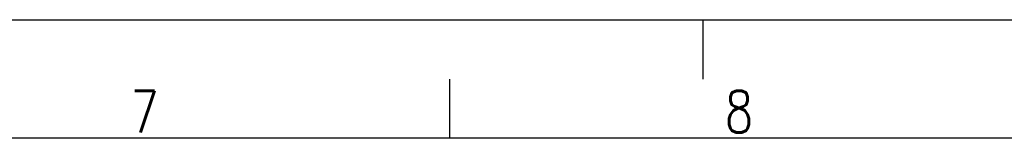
# Model space of a CAD drawing. Extents: x 0 to 594, y 0 to 420.
# Tile 19 of 20: x 344 to 428, y 410 to 420. Entities that reach past the tile are written whole.
import ezdxf

# ---------------------------------------------------------------- set-up
doc = ezdxf.new("R2010")
doc.units = 0
doc.header["$LTSCALE"] = 32.67
doc.layers.get('0').update_dxf_attribs({"linetype": 'CONTINUOUS'})
doc.styles.get("Standard").update_dxf_attribs({"font": 'SIMPLEX.SHX', "width": 0.8})

msp = doc.modelspace()

# ---------------------------------------------------------------- linework, layer by layer
at = {"color": 7}
for p, q in [((0, 420), (594, 420)), ((402, 420), (402, 415)), ((380.6, 415), (380.6, 410)), ((584, 410), (25, 410))]:
    msp.add_line(p, q, dxfattribs=at)

# ---------------------------------------------------------------- texts
at = {"color": 8, "char_height": 3.5, "width": 2.8, "attachment_point": 1}
for s, insert in [('7', (353.617, 414)), ('8', (403.87, 414))]:
    msp.add_mtext(s, dxfattribs=dict(at, insert=insert))

doc.saveas('drawing.dxf')
